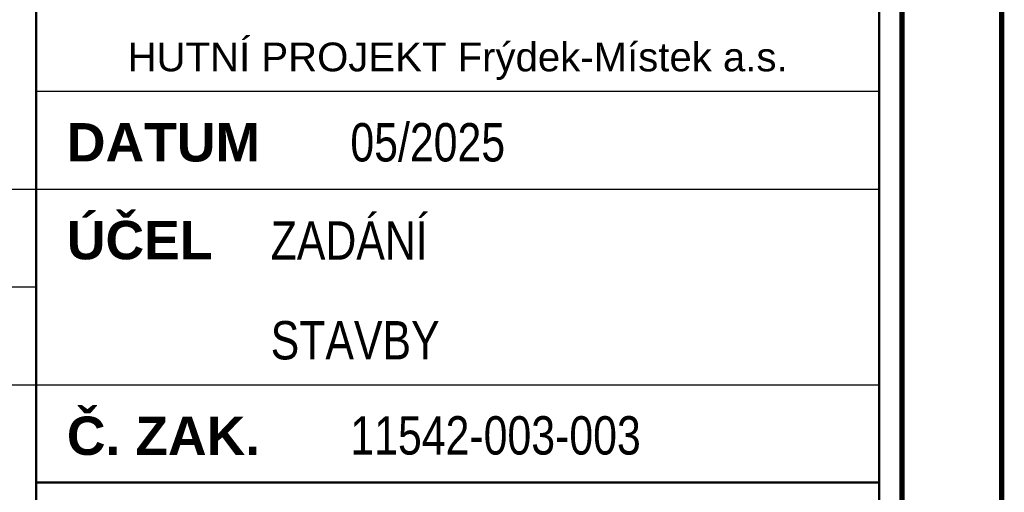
# Paper-space layout 'Layout1' of a CAD drawing. Extents: x -2 to 1380, y -36 to 422.
# Tile 31 of 58: x 1124 to 1188, y 39 to 70. Entities that reach past the tile are written whole.
import ezdxf
from ezdxf.enums import TextEntityAlignment as Align

# ---------------------------------------------------------------- set-up
doc = ezdxf.new("R2010")
doc.units = 0
doc.layers.get('DEFPOINTS').update_dxf_attribs({"color": 132, "linetype": 'CONTINUOUS'})
doc.layers.add('RAMECEK_HP', color=251, linetype='CONTINUOUS')
doc.layers.add('RAZITKO_HP', color=222, linetype='CONTINUOUS')
doc.styles.add('RAZITKO_HP_ARIAL', font='arial.ttf')
doc.styles.add('RAZITKO_HP_ARIAL_B', font='arialbd.ttf')
doc.styles.add('RAZITKO_HP_ARIAL_N', font='arial.ttf', dxfattribs={"width": 0.8})
doc.styles.add('ROMANS', font='romans.shx', dxfattribs={"width": 0.8})

# ---------------------------------------------------------------- blocks, each defined once
blk = doc.blocks.new('*U6')
at = {"layer": 'DEFPOINTS'}
blk.add_lwpolyline([(1188, 0), (978, 0), (978, 297), (1188, 297)], close=True, dxfattribs=at)
at = {"layer": 'RAMECEK_HP', "lineweight": 35, "const_width": 0.35}
for points in [[(0, 420), (0, 0), (1188, 0), (1188, 420)], [(6.5, 413.5), (6.5, 6.5), (1181.5, 6.5), (1181.5, 413.5)]]:
    blk.add_lwpolyline(points, close=True, dxfattribs=at)
at = {"layer": 'DEFPOINTS', "style": 'ROMANS', "width": 0.8}
blk.add_attdef('TISK', text='', height=10, dxfattribs=at).set_placement((1188, -33), align=Align.RIGHT)
blk = doc.blocks.new('A$C145a9df7')
at = {"layer": 'RAZITKO_HP', "lineweight": 50}
for p, q in [((-63, 84.5), (-63, 8)), ((-8, 84.5), (-8, 8)), ((-63, 39.875), (-8, 39.875))]:
    blk.add_line(p, q, dxfattribs=at)
at = {"layer": 'RAZITKO_HP', "lineweight": 25}
for p, q in [((-63, 65.375), (-8, 65.375)), ((-180, 59), (-63, 59)), ((-63, 59), (-8, 59)), ((-180, 52.625), (-63, 52.625)), ((-180, 46.25), (-63, 46.25)), ((-63, 46.25), (-8, 46.25))]:
    blk.add_line(p, q, dxfattribs=at)
at = {"layer": 'RAZITKO_HP', "lineweight": 25, "style": 'RAZITKO_HP_ARIAL'}
blk.add_text('HUTNÍ PROJEKT Frýdek-Místek a.s.', height=1.875, dxfattribs=at).set_placement((-35.5, 66.675), align=Align.CENTER)
at = {"layer": 'RAZITKO_HP', "lineweight": 35, "style": 'RAZITKO_HP_ARIAL_B'}
for s, p in [('DATUM', (-61, 60.8)), ('ÚČEL', (-61, 54.425)), ('Č. ZAK.', (-61, 41.675))]:
    blk.add_text(s, height=2.5, dxfattribs=at).set_placement(p)
at = {"layer": 'RAZITKO_HP', "style": 'RAZITKO_HP_ARIAL_N', "width": 0.8}
for s, p in [('05/2025', (-42.5, 60.8)), ('ZADÁNÍ', (-47.7, 54.4)), ('STAVBY', (-47.7, 47.9)), ('11542-003-003', (-42.5, 41.7))]:
    blk.add_text(s, height=2.5, dxfattribs=at).set_placement(p)

psp = doc.layouts.get("Layout1")

# ---------------------------------------------------------------- block references
at = {"layer": 'RAMECEK_HP'}
psp.add_blockref('*U6', (0, 0), dxfattribs=at)
at = {"layer": 'RAZITKO_HP'}
psp.add_blockref('A$C145a9df7', (1188, 0), dxfattribs=at)

doc.saveas('drawing.dxf')
